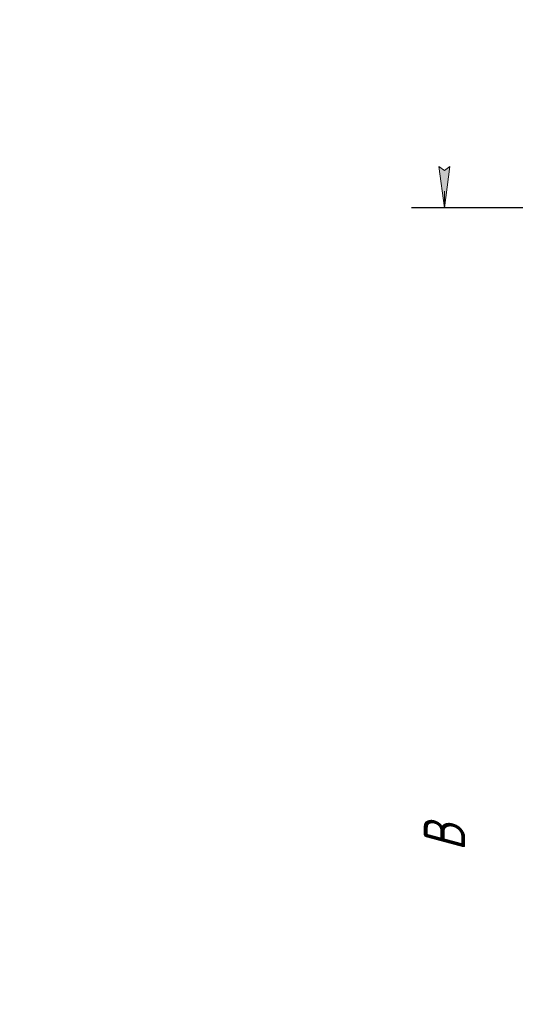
# Model space of a CAD drawing. Header units: millimetres. Extents: x 0 to 210, y 0 to 297.
# Tile 3 of 8: x 0 to 30, y 153 to 213. Entities that reach past the tile are written whole.
import ezdxf

# ---------------------------------------------------------------- set-up
doc = ezdxf.new("R2010")
doc.units = ezdxf.units.MM
doc.linetypes.add('K5LT_THIN', pattern=[0])
doc.layers.add('Системный слой', color=7, linetype='Continuous')
doc.styles.add('KDIMTEXTSTYLE', font='GOST_AU.SHX', dxfattribs={"width": 0.96, "oblique": 15, "height": 5})
doc.dimstyles.new('KDIMSTYLE (0.25)', dxfattribs={"dimtxt": 5, "dimasz": 1, "dimexe": 2, "dimexo": 0, "dimgap": 1, "dimtad": 1, "dimlfac": 4, "dimtxsty": 'KDIMTEXTSTYLE', "dimsah": 1, "dimcen": 0, "dimdle": 1, "dimadec": 0, "dimazin": 0, "dimtfac": 0.667, "dimtmove": 0, "dimatfit": 3, "dimfxl": 1, "dimtvp": 1, "dimtolj": 1, "dimtzin": 0, "dimarcsym": 0})

# ---------------------------------------------------------------- blocks, each defined once
blk = doc.blocks.new('KDIMARROW_01')
at = {"layer": 'Системный слой'}
blk.add_hatch(color=0, dxfattribs=at).paths.add_polyline_path([(-2.5, -0.329), (0, 0), (-2.5, 0.329), (-2.25, 0)])
at = {"layer": 'Системный слой', "color": 0, "linetype": 'K5LT_THIN', "lineweight": 18}
for p, q in [((-2.25, 0), (-2.5, 0.329)), ((-2.5, 0.329), (0, 0)), ((0, 0), (-2.5, -0.329)), ((-2.5, -0.329), (-2.25, 0)), ((0, 0), (-1, 0))]:
    blk.add_line(p, q, dxfattribs=at)

msp = doc.modelspace()

# ---------------------------------------------------------------- dimensions: what is measured, and where the dimension line sits
at = {"layer": 'Системный слой', "color": 7}
msp.add_linear_dim(base=(25.7275, 124.8817), p1=(49.9775, 201.1317), p2=(60.4775, 124.8817), angle=90, location=(25.7275, 163.0067), text='\\H2.5;\\W0.965;\\Q15;\\H2.5;\\W0.965;\\Q15;\\Q15;В', dimstyle='KDIMSTYLE (0.25)', override={"dimexo": 0, "dimblk1": 'KDIMARROW_01', "dimblk2": 'KDIMARROW_01', "dimse1": 0, "dimse2": 0, "dimclrt": 7, "dimtolj": 1}, dxfattribs=at).render()

doc.saveas('drawing.dxf')
